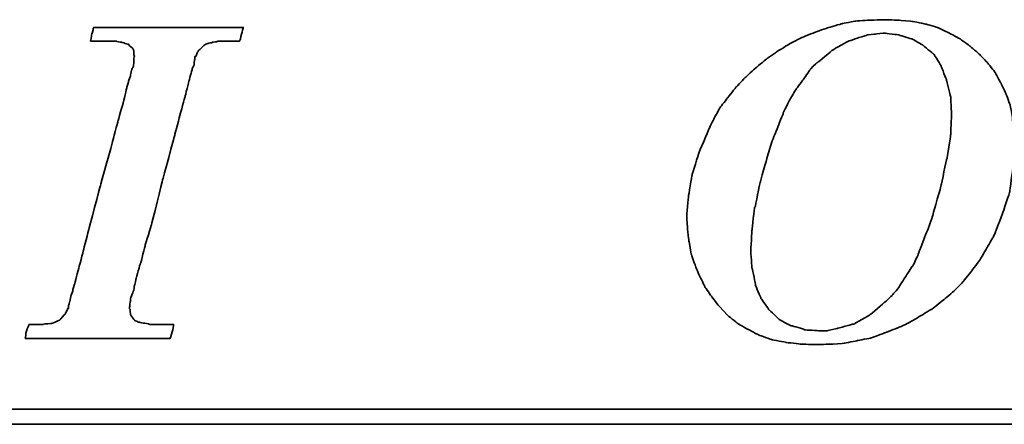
# Model space of a CAD drawing. Header units: millimetres. Extents: x 1362 to 1585, y 740 to 922.
# Tile 30 of 50: x 1562.66 to 1565.76, y 848.6 to 849.88. Entities that reach past the tile are written whole.
import ezdxf

# ---------------------------------------------------------------- set-up
doc = ezdxf.new("R2010")
doc.units = ezdxf.units.MM
doc.header["$LTSCALE"] = 0.1
doc.layers.add('CHA', color=7, linetype='CONTINUOUS')
doc.layers.add('layer 1', color=7, linetype='CONTINUOUS')

# ---------------------------------------------------------------- blocks, each defined once
blk = doc.blocks.new('TBI MOTION logo(完整正式版)')
at = {"layer": 'layer 1', "color": 22, "lineweight": 35}
for points, knots in [([(-40.59125, -7.94375), (-40.59125, -7.94375), (-40.97375, -7.94375), (-40.97375, -7.94375), (-40.97375, -7.94375), (-40.97375, -7.94375), (-41.38125, -7.94375), (-41.38125, -7.94375), (-41.38125, -7.94375), (-41.38125, -7.94375), (-41.54875, -7.94375), (-41.54875, -7.94375), (-41.54875, -7.94375), (-41.54875, -7.94375), (-41.59875, -7.94375), (-41.59875, -7.94375), (-41.59875, -7.94375), (-41.59875, -7.94375), (-41.88375, -7.94375), (-41.88375, -7.94375), (-41.88375, -7.94375), (-41.88375, -7.94375), (-41.90875, -7.91875), (-41.90875, -7.91875), (-41.90875, -7.91875), (-41.90875, -7.91875), (-42.19875, -7.87125), (-42.19875, -7.87125), (-42.19875, -7.87125), (-42.19875, -7.87125), (-42.43875, -7.82375), (-42.43875, -7.82375), (-42.43875, -7.82375), (-42.43875, -7.82375), (-42.45875, -7.82375), (-42.45875, -7.82375), (-42.45875, -7.82375), (-42.45875, -7.82375), (-42.48625, -7.82375), (-42.48625, -7.82375), (-42.48625, -7.82375), (-42.48625, -7.82375), (-42.67625, -7.72375), (-42.67625, -7.72375), (-42.67625, -7.72375), (-42.67625, -7.72375), (-42.70125, -7.70375), (-42.70125, -7.70375), (-42.70125, -7.70375), (-42.70125, -7.70375), (-42.72375, -7.67875), (-42.72375, -7.67875), (-42.72375, -7.67875), (-42.72375, -7.67875), (-42.86875, -7.48875), (-42.86875, -7.48875), (-42.86875, -7.48875), (-42.86875, -7.48875), (-42.89375, -7.43875), (-42.89375, -7.43875), (-42.89375, -7.43875), (-42.89375, -7.43875), (-42.91875, -7.38875), (-42.91875, -7.38875), (-42.91875, -7.38875), (-42.91875, -7.38875), (-42.93875, -7.12875), (-42.93875, -7.12875), (-42.93875, -7.12875), (-42.93875, -7.12875), (-42.96375, -7.10375), (-42.96375, -7.10375), (-42.96375, -7.10375), (-42.96375, -7.10375), (-42.96375, -7.05375), (-42.96375, -7.05375), (-42.96375, -7.05375), (-42.96375, -7.05375), (-42.96375, -7.00875), (-42.96375, -7.00875), (-42.96375, -7.00875), (-42.96375, -7.00875), (-42.91875, -6.69625), (-42.91875, -6.69625), (-42.91875, -6.69625), (-42.91875, -6.69625), (-42.91875, -6.62375), (-42.91875, -6.62375), (-42.91875, -6.62375), (-42.91875, -6.62375), (-42.91875, -6.59625), (-42.91875, -6.59625), (-42.91875, -6.59625), (-42.91875, -6.59625), (-42.91875, -6.57375), (-42.91875, -6.57375), (-42.91875, -6.57375), (-42.91875, -6.57375), (-42.91875, -6.52875), (-42.91875, -6.52875), (-42.91875, -6.52875), (-42.91875, -6.52875), (-42.89375, -6.50375), (-42.89375, -6.50375), (-42.89375, -6.50375), (-42.89375, -6.50375), (-42.84375, -6.38375), (-42.84375, -6.38375), (-42.84375, -6.38375), (-42.84375, -6.38375), (-42.84375, -6.35875), (-42.84375, -6.35875), (-42.84375, -6.35875), (-42.84375, -6.35875), (-42.74625, -6.14375), (-42.74625, -6.14375), (-42.74625, -6.14375), (-42.74625, -6.14375), (-42.70125, -5.85375), (-42.70125, -5.85375), (-42.70125, -5.85375), (-42.70125, -5.85375), (-42.60375, -5.47125), (-42.60375, -5.47125), (-42.60375, -5.47125), (-42.60375, -5.47125), (-42.60375, -5.44875), (-42.60375, -5.44875), (-42.60375, -5.44875), (-42.60375, -5.44875), (-42.38875, -4.67875), (-42.38875, -4.67875), (-42.38875, -4.67875), (-42.38875, -4.67875), (-42.36375, -4.65375), (-42.36375, -4.65375), (-42.36375, -4.65375), (-42.36375, -4.65375), (-42.12375, -3.69625), (-42.12375, -3.69625), (-42.12375, -3.69625), (-42.12375, -3.69625), (-42.12375, -3.67374), (-42.12375, -3.67374), (-42.12375, -3.67374), (-42.12375, -3.67374), (-41.78875, -2.59374), (-41.78875, -2.59374), (-41.78875, -2.59374), (-41.78875, -2.59374), (-41.18875, -0.19375), (-41.18875, -0.19375), (-41.18875, -0.19375), (-41.18875, -0.19375), (-40.54375, 2.20624), (-40.54375, 2.20624), (-40.54375, 2.20624), (-40.54375, 2.20624), (-40.25375, 3.30875), (-40.25375, 3.30875), (-40.25375, 3.30875), (-40.25375, 3.30875), (-39.98875, 4.27125), (-39.98875, 4.27125), (-39.98875, 4.27125), (-39.98875, 4.27125), (-39.77375, 5.13125), (-39.77375, 5.13125), (-39.77375, 5.13125), (-39.77375, 5.13125), (-39.67875, 5.47125), (-39.67875, 5.47125), (-39.67875, 5.47125), (-39.67875, 5.47125), (-39.60375, 5.75625), (-39.60375, 5.75625), (-39.60375, 5.75625), (-39.60375, 5.75625), (-39.60375, 5.78125), (-39.60375, 5.78125), (-39.60375, 5.78125), (-39.60375, 5.78125), (-39.50875, 5.97125), (-39.50875, 5.97125), (-39.50875, 5.97125), (-39.50875, 5.97125), (-39.50875, 6.13875), (-39.50875, 6.13875), (-39.50875, 6.13875), (-39.50875, 6.13875), (-39.48625, 6.16625), (-39.48625, 6.16625), (-39.48625, 6.16625), (-39.48625, 6.16625), (-39.46125, 6.28625), (-39.46125, 6.28625), (-39.46125, 6.28625), (-39.46125, 6.28625), (-39.46125, 6.42625), (-39.46125, 6.42625), (-39.46125, 6.42625), (-39.46125, 6.42625), (-39.41375, 6.42625), (-39.41375, 6.42625), (-39.41375, 6.42625), (-39.41375, 6.42625), (-39.29375, 6.69125), (-39.29375, 6.69125), (-39.29375, 6.69125), (-39.29375, 6.69125), (-39.26875, 6.74125), (-39.26875, 6.74125), (-39.26875, 6.74125), (-39.26875, 6.74125), (-39.24375, 6.76625), (-39.24375, 6.76625), (-39.24375, 6.76625), (-39.24375, 6.76625), (-38.98375, 7.00624), (-38.98375, 7.00624), (-38.98375, 7.00624), (-38.98375, 7.00624), (-38.95625, 7.02624), (-38.95625, 7.02624), (-38.95625, 7.02624), (-38.95625, 7.02624), (-38.78875, 7.12624), (-38.78875, 7.12624), (-38.78875, 7.12624), (-38.78875, 7.12624), (-38.76375, 7.12624), (-38.76375, 7.12624), (-38.76375, 7.12624), (-38.76375, 7.12624), (-38.74375, 7.12624), (-38.74375, 7.12624), (-38.74375, 7.12624), (-38.74375, 7.12624), (-38.52875, 7.17125), (-38.52875, 7.17125), (-38.52875, 7.17125), (-38.52875, 7.17125), (-38.52875, 7.19624), (-38.52875, 7.19624), (-38.52875, 7.19624), (-38.52875, 7.19624), (-38.50375, 7.19624), (-38.50375, 7.19624), (-38.50375, 7.19624), (-38.50375, 7.19624), (-38.26125, 7.21875), (-38.26125, 7.21875), (-38.26125, 7.21875), (-38.26125, 7.21875), (-38.23875, 7.24624), (-38.23875, 7.24624), (-38.23875, 7.24624), (-38.23875, 7.24624), (-38.21625, 7.24624), (-38.21625, 7.24624), (-38.21625, 7.24624), (-38.21625, 7.24624), (-38.18875, 7.24624), (-38.18875, 7.24624), (-38.18875, 7.24624), (-38.18875, 7.24624), (-37.90375, 7.24624), (-37.90375, 7.24624), (-37.90375, 7.24624), (-37.90375, 7.24624), (-37.85375, 7.24624), (-37.85375, 7.24624), (-37.85375, 7.24624), (-37.85375, 7.24624), (-37.75875, 7.24624), (-37.75875, 7.24624), (-37.75875, 7.24624), (-37.75875, 7.24624), (-37.42375, 7.24624), (-37.42375, 7.24624), (-37.42375, 7.24624), (-37.42375, 7.24624), (-37.08875, 7.24624), (-37.08875, 7.24624), (-37.08875, 7.24624), (-37.08875, 7.24624), (-37.06375, 7.24624), (-37.06375, 7.24624), (-37.06375, 7.24624), (-37.06375, 7.24624), (-37.06375, 7.26624), (-37.06375, 7.26624), (-37.06375, 7.26624), (-37.06375, 7.26624), (-37.03875, 7.29125), (-37.03875, 7.29125), (-37.03875, 7.29125), (-37.03875, 7.29125), (-37.03875, 7.31625), (-37.03875, 7.31625), (-37.03875, 7.31625), (-37.03875, 7.31625), (-36.94125, 7.67625), (-36.94125, 7.67625), (-36.94125, 7.67625), (-36.94125, 7.67625), (-36.86875, 7.98625), (-36.86875, 7.98625), (-36.86875, 7.98625), (-36.86875, 7.98625), (-36.98875, 7.98625), (-36.98875, 7.98625), (-36.98875, 7.98625), (-36.98875, 7.98625), (-37.42375, 7.98625), (-37.42375, 7.98625), (-37.42375, 7.98625), (-37.42375, 7.98625), (-37.94875, 7.98625), (-37.94875, 7.98625), (-37.94875, 7.98625), (-37.94875, 7.98625), (-38.57375, 7.98625), (-38.57375, 7.98625), (-38.57375, 7.98625), (-38.57375, 7.98625), (-39.29375, 7.98625), (-39.29375, 7.98625), (-39.29375, 7.98625), (-39.29375, 7.98625), (-40.82875, 7.98625), (-40.82875, 7.98625), (-40.82875, 7.98625), (-40.82875, 7.98625), (-42.36375, 7.98625), (-42.36375, 7.98625), (-42.36375, 7.98625), (-42.36375, 7.98625), (-43.08375, 7.98625), (-43.08375, 7.98625), (-43.08375, 7.98625), (-43.08375, 7.98625), (-43.70875, 7.98625), (-43.70875, 7.98625), (-43.70875, 7.98625), (-43.70875, 7.98625), (-44.23375, 7.98625), (-44.23375, 7.98625), (-44.23375, 7.98625), (-44.23375, 7.98625), (-44.66875, 7.98625), (-44.66875, 7.98625), (-44.66875, 7.98625), (-44.66875, 7.98625), (-44.88375, 7.98625), (-44.88375, 7.98625), (-44.88375, 7.98625), (-44.88375, 7.98625), (-44.90875, 7.94125), (-44.90875, 7.94125), (-44.90875, 7.94125), (-44.90875, 7.94125), (-44.90875, 7.91625), (-44.90875, 7.91625), (-44.90875, 7.91625), (-44.90875, 7.91625), (-45.00375, 7.55625), (-45.00375, 7.55625), (-45.00375, 7.55625), (-45.00375, 7.55625), (-45.05375, 7.24624), (-45.05375, 7.24624), (-45.05375, 7.24624), (-45.05375, 7.24624), (-44.61875, 7.24624), (-44.61875, 7.24624), (-44.61875, 7.24624), (-44.61875, 7.24624), (-44.11375, 7.24624), (-44.11375, 7.24624), (-44.11375, 7.24624), (-44.11375, 7.24624), (-43.99375, 7.24624), (-43.99375, 7.24624), (-43.99375, 7.24624), (-43.99375, 7.24624), (-43.94625, 7.24624), (-43.94625, 7.24624), (-43.94625, 7.24624), (-43.94625, 7.24624), (-43.92374, 7.24624), (-43.92374, 7.24624), (-43.92374, 7.24624), (-43.92374, 7.24624), (-43.65875, 7.24624), (-43.65875, 7.24624), (-43.65875, 7.24624), (-43.65875, 7.24624), (-43.63875, 7.21875), (-43.63875, 7.21875), (-43.63875, 7.21875), (-43.63875, 7.21875), (-43.46875, 7.19624), (-43.46875, 7.19624), (-43.46875, 7.19624), (-43.46875, 7.19624), (-43.39875, 7.19624), (-43.39875, 7.19624), (-43.39875, 7.19624), (-43.39875, 7.19624), (-43.37125, 7.17125), (-43.37125, 7.17125), (-43.37125, 7.17125), (-43.37125, 7.17125), (-43.34875, 7.17125), (-43.34875, 7.17125), (-43.34875, 7.17125), (-43.34875, 7.17125), (-43.20375, 7.12624), (-43.20375, 7.12624), (-43.20375, 7.12624), (-43.20375, 7.12624), (-43.05875, 7.07624), (-43.05875, 7.07624), (-43.05875, 7.07624), (-43.05875, 7.07624), (-43.01375, 7.07624), (-43.01375, 7.07624), (-43.01375, 7.07624), (-43.01375, 7.07624), (-42.98875, 7.02624), (-42.98875, 7.02624), (-42.98875, 7.02624), (-42.98875, 7.02624), (-42.79875, 6.86125), (-42.79875, 6.86125), (-42.79875, 6.86125), (-42.79875, 6.86125), (-42.77375, 6.81125), (-42.77375, 6.81125), (-42.77375, 6.81125), (-42.77375, 6.81125), (-42.74625, 6.76625), (-42.74625, 6.76625), (-42.74625, 6.76625), (-42.74625, 6.76625), (-42.72375, 6.47625), (-42.72375, 6.47625), (-42.72375, 6.47625), (-42.72375, 6.47625), (-42.70125, 6.45124), (-42.70125, 6.45124), (-42.70125, 6.45124), (-42.70125, 6.45124), (-42.70125, 6.42625), (-42.70125, 6.42625), (-42.70125, 6.42625), (-42.70125, 6.42625), (-42.72375, 6.40625), (-42.72375, 6.40625), (-42.72375, 6.40625), (-42.72375, 6.40625), (-42.74625, 5.97125), (-42.74625, 5.97125), (-42.74625, 5.97125), (-42.74625, 5.97125), (-42.74625, 5.94625), (-42.74625, 5.94625), (-42.74625, 5.94625), (-42.74625, 5.94625), (-42.74625, 5.92625), (-42.74625, 5.92625), (-42.74625, 5.92625), (-42.74625, 5.92625), (-42.77375, 5.87625), (-42.77375, 5.87625), (-42.77375, 5.87625), (-42.77375, 5.87625), (-42.81875, 5.80625), (-42.81875, 5.80625), (-42.81875, 5.80625), (-42.81875, 5.80625), (-42.86875, 5.63625), (-42.86875, 5.63625), (-42.86875, 5.63625), (-42.86875, 5.63625), (-42.91875, 5.39625), (-42.91875, 5.39625), (-42.91875, 5.39625), (-42.91875, 5.39625), (-42.91875, 5.37124), (-42.91875, 5.37124), (-42.91875, 5.37124), (-42.91875, 5.37124), (-43.01375, 5.10874), (-43.01375, 5.10874), (-43.01375, 5.10874), (-43.01375, 5.10874), (-43.10875, 4.77124), (-43.10875, 4.77124), (-43.10875, 4.77124), (-43.10875, 4.77124), (-43.29875, 3.95625), (-43.29875, 3.95625), (-43.29875, 3.95625), (-43.29875, 3.95625), (-43.58875, 2.95125), (-43.58875, 2.95125), (-43.58875, 2.95125), (-43.58875, 2.95125), (-43.87375, 1.87125), (-43.87375, 1.87125), (-43.87375, 1.87125), (-43.87375, 1.87125), (-44.52625, -0.50374), (-44.52625, -0.50374), (-44.52625, -0.50374), (-44.52625, -0.50374), (-45.14875, -2.85375), (-45.14875, -2.85375), (-45.14875, -2.85375), (-45.14875, -2.85375), (-45.43375, -3.95875), (-45.43375, -3.95875), (-45.43375, -3.95875), (-45.43375, -3.95875), (-45.69875, -4.96875), (-45.69875, -4.96875), (-45.69875, -4.96875), (-45.69875, -4.96875), (-45.91375, -5.78375), (-45.91375, -5.78375), (-45.91375, -5.78375), (-45.91375, -5.78375), (-46.01375, -6.11875), (-46.01375, -6.11875), (-46.01375, -6.11875), (-46.01375, -6.11875), (-46.01375, -6.14375), (-46.01375, -6.14375), (-46.01375, -6.14375), (-46.01375, -6.14375), (-46.10875, -6.40875), (-46.10875, -6.40875), (-46.10875, -6.40875), (-46.10875, -6.40875), (-46.15375, -6.64875), (-46.15375, -6.64875), (-46.15375, -6.64875), (-46.15375, -6.64875), (-46.20375, -6.83875), (-46.20375, -6.83875), (-46.20375, -6.83875), (-46.20375, -6.83875), (-46.22875, -6.93375), (-46.22875, -6.93375), (-46.22875, -6.93375), (-46.22875, -6.93375), (-46.22875, -7.07875), (-46.22875, -7.07875), (-46.22875, -7.07875), (-46.22875, -7.07875), (-46.27375, -7.07875), (-46.27375, -7.07875), (-46.27375, -7.07875), (-46.27375, -7.07875), (-46.39375, -7.34375), (-46.39375, -7.34375), (-46.39375, -7.34375), (-46.39375, -7.34375), (-46.39375, -7.36875), (-46.39375, -7.36875), (-46.39375, -7.36875), (-46.39375, -7.36875), (-46.42125, -7.38875), (-46.42125, -7.38875), (-46.42125, -7.38875), (-46.42125, -7.38875), (-46.68375, -7.67875), (-46.68375, -7.67875), (-46.68375, -7.67875), (-46.68375, -7.67875), (-46.70875, -7.70375), (-46.70875, -7.70375), (-46.70875, -7.70375), (-46.70875, -7.70375), (-46.75375, -7.72375), (-46.75375, -7.72375), (-46.75375, -7.72375), (-46.75375, -7.72375), (-47.08875, -7.87125), (-47.08875, -7.87125), (-47.08875, -7.87125), (-47.08875, -7.87125), (-47.11625, -7.87125), (-47.11625, -7.87125), (-47.11625, -7.87125), (-47.11625, -7.87125), (-47.13875, -7.89375), (-47.13875, -7.89375), (-47.13875, -7.89375), (-47.13875, -7.89375), (-47.56875, -7.91875), (-47.56875, -7.91875), (-47.56875, -7.91875), (-47.56875, -7.91875), (-47.59625, -7.94375), (-47.59625, -7.94375), (-47.59625, -7.94375), (-47.59625, -7.94375), (-47.64375, -7.94375), (-47.64375, -7.94375), (-47.64375, -7.94375), (-47.64375, -7.94375), (-47.73625, -7.94375), (-47.73625, -7.94375), (-47.73625, -7.94375), (-47.73625, -7.94375), (-48.07375, -7.94375), (-48.07375, -7.94375), (-48.07375, -7.94375), (-48.07375, -7.94375), (-48.36125, -7.94375), (-48.36125, -7.94375), (-48.36125, -7.94375), (-48.36125, -7.94375), (-48.36125, -7.96625), (-48.36125, -7.96625), (-48.36125, -7.96625), (-48.36125, -7.96625), (-48.36125, -7.99125), (-48.36125, -7.99125), (-48.36125, -7.99125), (-48.36125, -7.99125), (-48.38875, -8.01375), (-48.38875, -8.01375), (-48.38875, -8.01375), (-48.38875, -8.01375), (-48.50875, -8.34875), (-48.50875, -8.34875), (-48.50875, -8.34875), (-48.50875, -8.34875), (-48.55375, -8.68625), (-48.55375, -8.68625), (-48.55375, -8.68625), (-48.55375, -8.68625), (-48.45875, -8.68625), (-48.45875, -8.68625), (-48.45875, -8.68625), (-48.45875, -8.68625), (-48.07375, -8.68625), (-48.07375, -8.68625), (-48.07375, -8.68625), (-48.07375, -8.68625), (-47.52375, -8.68625), (-47.52375, -8.68625), (-47.52375, -8.68625), (-47.52375, -8.68625), (-46.92375, -8.68625), (-46.92375, -8.68625), (-46.92375, -8.68625), (-46.92375, -8.68625), (-46.25375, -8.68625), (-46.25375, -8.68625), (-46.25375, -8.68625), (-46.25375, -8.68625), (-46.20375, -8.68625), (-46.20375, -8.68625), (-46.20375, -8.68625), (-46.20375, -8.68625), (-44.71375, -8.68625), (-44.71375, -8.68625), (-44.71375, -8.68625), (-44.71375, -8.68625), (-43.22875, -8.68625), (-43.22875, -8.68625), (-43.22875, -8.68625), (-43.22875, -8.68625), (-42.55875, -8.68625), (-42.55875, -8.68625), (-42.55875, -8.68625), (-42.55875, -8.68625), (-42.50875, -8.68625), (-42.50875, -8.68625), (-42.50875, -8.68625), (-42.50875, -8.68625), (-41.93375, -8.68625), (-41.93375, -8.68625), (-41.93375, -8.68625), (-41.93375, -8.68625), (-41.38125, -8.68625), (-41.38125, -8.68625), (-41.38125, -8.68625), (-41.38125, -8.68625), (-40.97375, -8.68625), (-40.97375, -8.68625), (-40.97375, -8.68625), (-40.97375, -8.68625), (-40.78125, -8.68625), (-40.78125, -8.68625), (-40.78125, -8.68625), (-40.78125, -8.68625), (-40.78125, -8.63875), (-40.78125, -8.63875), (-40.78125, -8.63875), (-40.78125, -8.63875), (-40.75875, -8.63875), (-40.75875, -8.63875), (-40.75875, -8.63875), (-40.75875, -8.63875), (-40.66375, -8.27875), (-40.66375, -8.27875), (-40.66375, -8.27875), (-40.66375, -8.27875), (-40.59125, -7.94375), (-40.59125, -7.94375)], [0, 0, 0, 0, 0.00558659, 0.00558659, 0.00558659, 0.0055866, 0.01117318, 0.01117318, 0.01117318, 0.01117319, 0.01675978, 0.01675978, 0.01675978, 0.01675979, 0.02234637, 0.02234637, 0.02234637, 0.02234638, 0.02793296, 0.02793296, 0.02793296, 0.02793297, 0.03351955, 0.03351955, 0.03351955, 0.03351956, 0.03910615, 0.03910615, 0.03910615, 0.03910616, 0.04469274, 0.04469274, 0.04469274, 0.04469275, 0.05027933, 0.05027933, 0.05027933, 0.05027934, 0.05586592, 0.05586592, 0.05586592, 0.05586593, 0.06145251, 0.06145251, 0.06145251, 0.06145252, 0.06703911, 0.06703911, 0.06703911, 0.06703912, 0.0726257, 0.0726257, 0.0726257, 0.07262571, 0.07821229, 0.07821229, 0.07821229, 0.0782123, 0.08379888, 0.08379888, 0.08379888, 0.08379889, 0.08938547, 0.08938547, 0.08938547, 0.08938548, 0.09497207, 0.09497207, 0.09497207, 0.09497208, 0.10055866, 0.10055866, 0.10055866, 0.10055867, 0.10614525, 0.10614525, 0.10614525, 0.10614526, 0.11173184, 0.11173184, 0.11173184, 0.11173185, 0.11731844, 0.11731844, 0.11731844, 0.11731845, 0.12290503, 0.12290503, 0.12290503, 0.12290504, 0.12849162, 0.12849162, 0.12849162, 0.12849163, 0.13407821, 0.13407821, 0.13407821, 0.13407822, 0.1396648, 0.1396648, 0.1396648, 0.13966481, 0.1452514, 0.1452514, 0.1452514, 0.14525141, 0.15083799, 0.15083799, 0.15083799, 0.150838, 0.15642458, 0.15642458, 0.15642458, 0.15642459, 0.16201117, 0.16201117, 0.16201117, 0.16201118, 0.16759777, 0.16759777, 0.16759777, 0.16759778, 0.17318436, 0.17318436, 0.17318436, 0.17318437, 0.17877095, 0.17877095, 0.17877095, 0.17877096, 0.18435754, 0.18435754, 0.18435754, 0.18435755, 0.18994413, 0.18994413, 0.18994413, 0.18994414, 0.19553073, 0.19553073, 0.19553073, 0.19553074, 0.20111732, 0.20111732, 0.20111732, 0.20111733, 0.20670391, 0.20670391, 0.20670391, 0.20670392, 0.2122905, 0.2122905, 0.2122905, 0.21229051, 0.21787709, 0.21787709, 0.21787709, 0.2178771, 0.22346369, 0.22346369, 0.22346369, 0.2234637, 0.22905028, 0.22905028, 0.22905028, 0.22905029, 0.23463687, 0.23463687, 0.23463687, 0.23463688, 0.24022346, 0.24022346, 0.24022346, 0.24022347, 0.24581006, 0.24581006, 0.24581006, 0.24581007, 0.25139665, 0.25139665, 0.25139665, 0.25139666, 0.25698324, 0.25698324, 0.25698324, 0.25698325, 0.26256983, 0.26256983, 0.26256983, 0.26256984, 0.26815642, 0.26815642, 0.26815642, 0.26815643, 0.27374302, 0.27374302, 0.27374302, 0.27374303, 0.27932961, 0.27932961, 0.27932961, 0.27932962, 0.2849162, 0.2849162, 0.2849162, 0.28491621, 0.29050279, 0.29050279, 0.29050279, 0.2905028, 0.29608939, 0.29608939, 0.29608939, 0.2960894, 0.30167598, 0.30167598, 0.30167598, 0.30167599, 0.30726257, 0.30726257, 0.30726257, 0.30726258, 0.31284916, 0.31284916, 0.31284916, 0.31284917, 0.31843575, 0.31843575, 0.31843575, 0.31843576, 0.32402235, 0.32402235, 0.32402235, 0.32402236, 0.32960894, 0.32960894, 0.32960894, 0.32960895, 0.33519553, 0.33519553, 0.33519553, 0.33519554, 0.34078212, 0.34078212, 0.34078212, 0.34078213, 0.34636872, 0.34636872, 0.34636872, 0.34636873, 0.35195531, 0.35195531, 0.35195531, 0.35195532, 0.3575419, 0.3575419, 0.3575419, 0.35754191, 0.36312849, 0.36312849, 0.36312849, 0.3631285, 0.36871508, 0.36871508, 0.36871508, 0.36871509, 0.37430168, 0.37430168, 0.37430168, 0.37430169, 0.37988827, 0.37988827, 0.37988827, 0.37988828, 0.38547486, 0.38547486, 0.38547486, 0.38547487, 0.39106145, 0.39106145, 0.39106145, 0.39106146, 0.39664804, 0.39664804, 0.39664804, 0.39664805, 0.40223464, 0.40223464, 0.40223464, 0.40223465, 0.40782123, 0.40782123, 0.40782123, 0.40782124, 0.41340782, 0.41340782, 0.41340782, 0.41340783, 0.41899441, 0.41899441, 0.41899441, 0.41899442, 0.42458101, 0.42458101, 0.42458101, 0.42458102, 0.4301676, 0.4301676, 0.4301676, 0.43016761, 0.43575419, 0.43575419, 0.43575419, 0.4357542, 0.44134078, 0.44134078, 0.44134078, 0.44134079, 0.44692737, 0.44692737, 0.44692737, 0.44692738, 0.45251397, 0.45251397, 0.45251397, 0.45251398, 0.45810056, 0.45810056, 0.45810056, 0.45810057, 0.46368715, 0.46368715, 0.46368715, 0.46368716, 0.46927374, 0.46927374, 0.46927374, 0.46927375, 0.47486034, 0.47486034, 0.47486034, 0.47486035, 0.48044693, 0.48044693, 0.48044693, 0.48044694, 0.48603352, 0.48603352, 0.48603352, 0.48603353, 0.49162011, 0.49162011, 0.49162011, 0.49162012, 0.4972067, 0.4972067, 0.4972067, 0.49720671, 0.5027933, 0.5027933, 0.5027933, 0.50279331, 0.50837989, 0.50837989, 0.50837989, 0.5083799, 0.51396648, 0.51396648, 0.51396648, 0.51396649, 0.51955307, 0.51955307, 0.51955307, 0.51955308, 0.52513966, 0.52513966, 0.52513966, 0.52513967, 0.53072626, 0.53072626, 0.53072626, 0.53072627, 0.53631285, 0.53631285, 0.53631285, 0.53631286, 0.54189944, 0.54189944, 0.54189944, 0.54189945, 0.54748603, 0.54748603, 0.54748603, 0.54748604, 0.55307263, 0.55307263, 0.55307263, 0.55307264, 0.55865922, 0.55865922, 0.55865922, 0.55865923, 0.56424581, 0.56424581, 0.56424581, 0.56424582, 0.5698324, 0.5698324, 0.5698324, 0.56983241, 0.57541899, 0.57541899, 0.57541899, 0.575419, 0.58100559, 0.58100559, 0.58100559, 0.5810056, 0.58659218, 0.58659218, 0.58659218, 0.58659219, 0.59217877, 0.59217877, 0.59217877, 0.59217878, 0.59776536, 0.59776536, 0.59776536, 0.59776537, 0.60335196, 0.60335196, 0.60335196, 0.60335197, 0.60893855, 0.60893855, 0.60893855, 0.60893856, 0.61452514, 0.61452514, 0.61452514, 0.61452515, 0.62011173, 0.62011173, 0.62011173, 0.62011174, 0.62569832, 0.62569832, 0.62569832, 0.62569833, 0.63128492, 0.63128492, 0.63128492, 0.63128493, 0.63687151, 0.63687151, 0.63687151, 0.63687152, 0.6424581, 0.6424581, 0.6424581, 0.64245811, 0.64804469, 0.64804469, 0.64804469, 0.6480447, 0.65363128, 0.65363128, 0.65363128, 0.65363129, 0.65921788, 0.65921788, 0.65921788, 0.65921789, 0.66480447, 0.66480447, 0.66480447, 0.66480448, 0.67039106, 0.67039106, 0.67039106, 0.67039107, 0.67597765, 0.67597765, 0.67597765, 0.67597766, 0.68156425, 0.68156425, 0.68156425, 0.68156426, 0.68715084, 0.68715084, 0.68715084, 0.68715085, 0.69273743, 0.69273743, 0.69273743, 0.69273744, 0.69832402, 0.69832402, 0.69832402, 0.69832403, 0.70391061, 0.70391061, 0.70391061, 0.70391062, 0.70949721, 0.70949721, 0.70949721, 0.70949722, 0.7150838, 0.7150838, 0.7150838, 0.71508381, 0.72067039, 0.72067039, 0.72067039, 0.7206704, 0.72625698, 0.72625698, 0.72625698, 0.72625699, 0.73184358, 0.73184358, 0.73184358, 0.73184359, 0.73743017, 0.73743017, 0.73743017, 0.73743018, 0.74301676, 0.74301676, 0.74301676, 0.74301677, 0.74860335, 0.74860335, 0.74860335, 0.74860336, 0.75418994, 0.75418994, 0.75418994, 0.75418995, 0.75977654, 0.75977654, 0.75977654, 0.75977655, 0.76536313, 0.76536313, 0.76536313, 0.76536314, 0.77094972, 0.77094972, 0.77094972, 0.77094973, 0.77653631, 0.77653631, 0.77653631, 0.77653632, 0.78212291, 0.78212291, 0.78212291, 0.78212292, 0.7877095, 0.7877095, 0.7877095, 0.78770951, 0.79329609, 0.79329609, 0.79329609, 0.7932961, 0.79888268, 0.79888268, 0.79888268, 0.79888269, 0.80446927, 0.80446927, 0.80446927, 0.80446928, 0.81005587, 0.81005587, 0.81005587, 0.81005588, 0.81564246, 0.81564246, 0.81564246, 0.81564247, 0.82122905, 0.82122905, 0.82122905, 0.82122906, 0.82681564, 0.82681564, 0.82681564, 0.82681565, 0.83240223, 0.83240223, 0.83240223, 0.83240224, 0.83798883, 0.83798883, 0.83798883, 0.83798884, 0.84357542, 0.84357542, 0.84357542, 0.84357543, 0.84916201, 0.84916201, 0.84916201, 0.84916202, 0.8547486, 0.8547486, 0.8547486, 0.85474861, 0.8603352, 0.8603352, 0.8603352, 0.86033521, 0.86592179, 0.86592179, 0.86592179, 0.8659218, 0.87150838, 0.87150838, 0.87150838, 0.87150839, 0.87709497, 0.87709497, 0.87709497, 0.87709498, 0.88268156, 0.88268156, 0.88268156, 0.88268157, 0.88826816, 0.88826816, 0.88826816, 0.88826817, 0.89385475, 0.89385475, 0.89385475, 0.89385476, 0.89944134, 0.89944134, 0.89944134, 0.89944135, 0.90502793, 0.90502793, 0.90502793, 0.90502794, 0.91061453, 0.91061453, 0.91061453, 0.91061454, 0.91620112, 0.91620112, 0.91620112, 0.91620113, 0.92178771, 0.92178771, 0.92178771, 0.92178772, 0.9273743, 0.9273743, 0.9273743, 0.92737431, 0.93296089, 0.93296089, 0.93296089, 0.9329609, 0.93854749, 0.93854749, 0.93854749, 0.9385475, 0.94413408, 0.94413408, 0.94413408, 0.94413409, 0.94972067, 0.94972067, 0.94972067, 0.94972068, 0.95530726, 0.95530726, 0.95530726, 0.95530727, 0.96089385, 0.96089385, 0.96089385, 0.96089386, 0.96648045, 0.96648045, 0.96648045, 0.96648046, 0.97206704, 0.97206704, 0.97206704, 0.97206705, 0.97765363, 0.97765363, 0.97765363, 0.97765364, 0.98324022, 0.98324022, 0.98324022, 0.98324023, 0.98882682, 0.98882682, 0.98882682, 0.98882683, 0.99441341, 0.99441341, 0.99441341, 0.99441342, 1, 1, 1, 1]), ([(-11.34375, -6.98375), (-11.34375, -6.98375), (-10.91375, -7.43875), (-10.91375, -7.43875), (-10.91375, -7.43875), (-10.91375, -7.43875), (-10.38625, -7.87125), (-10.38625, -7.87125), (-10.38625, -7.87125), (-10.38625, -7.87125), (-9.81125, -8.20375), (-9.81125, -8.20375), (-9.81125, -8.20375), (-9.81125, -8.20375), (-9.21125, -8.51875), (-9.21125, -8.51875), (-9.21125, -8.51875), (-9.21125, -8.51875), (-8.51625, -8.75875), (-8.51625, -8.75875), (-8.51625, -8.75875), (-8.51625, -8.75875), (-7.77125, -8.90375), (-7.77125, -8.90375), (-7.77125, -8.90375), (-7.77125, -8.90375), (-6.97875, -8.99875), (-6.97875, -8.99875), (-6.97875, -8.99875), (-6.97875, -8.99875), (-6.14125, -9.02375), (-6.14125, -9.02375), (-6.14125, -9.02375), (-6.14125, -9.02375), (-5.37125, -8.99875), (-5.37125, -8.99875), (-5.37125, -8.99875), (-5.37125, -8.99875), (-4.65375, -8.94875), (-4.65375, -8.94875), (-4.65375, -8.94875), (-4.65375, -8.94875), (-3.93375, -8.80625), (-3.93375, -8.80625), (-3.93375, -8.80625), (-3.93375, -8.80625), (-3.21375, -8.66375), (-3.21375, -8.66375), (-3.21375, -8.66375), (-3.21375, -8.66375), (-2.49375, -8.39875), (-2.49375, -8.39875), (-2.49375, -8.39875), (-2.49375, -8.39875), (-1.79875, -8.13375), (-1.79875, -8.13375), (-1.79875, -8.13375), (-1.79875, -8.13375), (-1.17375, -7.84375), (-1.17375, -7.84375), (-1.17375, -7.84375), (-1.17375, -7.84375), (-0.52375, -7.46375), (-0.52375, -7.46375), (-0.52375, -7.46375), (-0.52375, -7.46375), (0.10124, -7.07875), (0.10124, -7.07875), (0.10124, -7.07875), (0.10124, -7.07875), (0.67625, -6.62375), (0.67625, -6.62375), (0.67625, -6.62375), (0.67625, -6.62375), (1.24874, -6.14375), (1.24874, -6.14375), (1.24874, -6.14375), (1.24874, -6.14375), (1.72874, -5.64125), (1.72874, -5.64125), (1.72874, -5.64125), (1.72874, -5.64125), (2.18624, -5.06375), (2.18624, -5.06375), (2.18624, -5.06375), (2.18624, -5.06375), (2.61625, -4.48874), (2.61625, -4.48874), (2.61625, -4.48874), (2.61625, -4.48874), (3.00125, -3.83874), (3.00125, -3.83874), (3.00125, -3.83874), (3.00125, -3.83874), (3.36124, -3.21374), (3.36124, -3.21374), (3.36124, -3.21374), (3.36124, -3.21374), (3.84374, -1.99125), (3.84374, -1.99125), (3.84374, -1.99125), (3.84374, -1.99125), (4.22625, -0.81875), (4.22625, -0.81875), (4.22625, -0.81875), (4.22625, -0.81875), (4.39125, 0.45624), (4.39125, 0.45624), (4.39125, 0.45624), (4.39125, 0.45624), (4.48874, 1.70124), (4.48874, 1.70124), (4.48874, 1.70124), (4.48874, 1.70124), (4.43874, 2.44625), (4.43874, 2.44625), (4.43874, 2.44625), (4.43874, 2.44625), (4.36874, 3.14125), (4.36874, 3.14125), (4.36874, 3.14125), (4.36874, 3.14125), (4.25125, 3.81125), (4.25125, 3.81125), (4.25125, 3.81125), (4.25125, 3.81125), (4.03124, 4.41125), (4.03124, 4.41125), (4.03124, 4.41125), (4.03124, 4.41125), (3.74374, 5.01125), (3.74374, 5.01125), (3.74374, 5.01125), (3.74374, 5.01125), (3.43124, 5.58875), (3.43124, 5.58875), (3.43124, 5.58875), (3.43124, 5.58875), (3.02625, 6.09125), (3.02625, 6.09125), (3.02625, 6.09125), (3.02625, 6.09125), (2.59374, 6.54875), (2.59374, 6.54875), (2.59374, 6.54875), (2.59374, 6.54875), (2.09124, 6.98125), (2.09124, 6.98125), (2.09124, 6.98125), (2.09124, 6.98125), (1.56124, 7.36625), (1.56124, 7.36625), (1.56124, 7.36625), (1.56124, 7.36625), (0.98624, 7.67625), (0.98624, 7.67625), (0.98624, 7.67625), (0.98624, 7.67625), (0.38624, 7.96375), (0.38624, 7.96375), (0.38624, 7.96375), (0.38624, 7.96375), (-0.25875, 8.15625), (-0.25875, 8.15625), (-0.25875, 8.15625), (-0.25875, 8.15625), (-0.98125, 8.30125), (-0.98125, 8.30125), (-0.98125, 8.30125), (-0.98125, 8.30125), (-1.70124, 8.37125), (-1.70124, 8.37125), (-1.70124, 8.37125), (-1.70124, 8.37125), (-2.49375, 8.39624), (-2.49375, 8.39624), (-2.49375, 8.39624), (-2.49375, 8.39624), (-3.28625, 8.37125), (-3.28625, 8.37125), (-3.28625, 8.37125), (-3.28625, 8.37125), (-4.05125, 8.32125), (-4.05125, 8.32125), (-4.05125, 8.32125), (-4.05125, 8.32125), (-4.77375, 8.18125), (-4.77375, 8.18125), (-4.77375, 8.18125), (-4.77375, 8.18125), (-5.51625, 7.96375), (-5.51625, 7.96375), (-5.51625, 7.96375), (-5.51625, 7.96375), (-6.21125, 7.72625), (-6.21125, 7.72625), (-6.21125, 7.72625), (-6.21125, 7.72625), (-6.92875, 7.43625), (-6.92875, 7.43625), (-6.92875, 7.43625), (-6.92875, 7.43625), (-7.57875, 7.10125), (-7.57875, 7.10125), (-7.57875, 7.10125), (-7.57875, 7.10125), (-8.24875, 6.69125), (-8.24875, 6.69125), (-8.24875, 6.69125), (-8.24875, 6.69125), (-8.84875, 6.26125), (-8.84875, 6.26125), (-8.84875, 6.26125), (-8.84875, 6.26125), (-9.42625, 5.78125), (-9.42625, 5.78125), (-9.42625, 5.78125), (-9.42625, 5.78125), (-9.95375, 5.30125), (-9.95375, 5.30125), (-9.95375, 5.30125), (-9.95375, 5.30125), (-10.43375, 4.79624), (-10.43375, 4.79624), (-10.43375, 4.79624), (-10.43375, 4.79624), (-10.88875, 4.22125), (-10.88875, 4.22125), (-10.88875, 4.22125), (-10.88875, 4.22125), (-11.29875, 3.69375), (-11.29875, 3.69375), (-11.29875, 3.69375), (-11.29875, 3.69375), (-11.63375, 3.09125), (-11.63375, 3.09125), (-11.63375, 3.09125), (-11.63375, 3.09125), (-11.91875, 2.49625), (-11.91875, 2.49625), (-11.91875, 2.49625), (-11.91875, 2.49625), (-12.44875, 1.24625), (-12.44875, 1.24625), (-12.44875, 1.24625), (-12.44875, 1.24625), (-12.80875, 0.06874), (-12.80875, 0.06874), (-12.80875, 0.06874), (-12.80875, 0.06874), (-12.99875, -1.07875), (-12.99875, -1.07875), (-12.99875, -1.07875), (-12.99875, -1.07875), (-13.09375, -2.18375), (-13.09375, -2.18375), (-13.09375, -2.18375), (-13.09375, -2.18375), (-13.04875, -2.85375), (-13.04875, -2.85375), (-13.04875, -2.85375), (-13.04875, -2.85375), (-12.97375, -3.50375), (-12.97375, -3.50375), (-12.97375, -3.50375), (-12.97375, -3.50375), (-12.95375, -3.50375), (-12.95375, -3.50375), (-12.95375, -3.50375), (-12.95375, -3.50375), (-12.85375, -4.17375), (-12.85375, -4.17375), (-12.85375, -4.17375), (-12.85375, -4.17375), (-12.63875, -4.77624), (-12.63875, -4.77624), (-12.63875, -4.77624), (-12.63875, -4.77624), (-12.39875, -5.35125), (-12.39875, -5.35125), (-12.39875, -5.35125), (-12.39875, -5.35125), (-12.11375, -5.92875), (-12.11375, -5.92875), (-12.11375, -5.92875), (-12.11375, -5.92875), (-11.75375, -6.45375), (-11.75375, -6.45375), (-11.75375, -6.45375), (-11.75375, -6.45375), (-11.34375, -6.98375), (-11.34375, -6.98375)], [0, 0, 0, 0, 0.01369863, 0.01369863, 0.01369863, 0.01369864, 0.02739726, 0.02739726, 0.02739726, 0.02739727, 0.04109589, 0.04109589, 0.04109589, 0.0410959, 0.05479452, 0.05479452, 0.05479452, 0.05479453, 0.06849315, 0.06849315, 0.06849315, 0.06849316, 0.08219178, 0.08219178, 0.08219178, 0.08219179, 0.09589041, 0.09589041, 0.09589041, 0.09589042, 0.10958904, 0.10958904, 0.10958904, 0.10958905, 0.12328767, 0.12328767, 0.12328767, 0.12328768, 0.1369863, 0.1369863, 0.1369863, 0.13698631, 0.15068493, 0.15068493, 0.15068493, 0.15068494, 0.16438356, 0.16438356, 0.16438356, 0.16438357, 0.17808219, 0.17808219, 0.17808219, 0.1780822, 0.19178082, 0.19178082, 0.19178082, 0.19178083, 0.20547945, 0.20547945, 0.20547945, 0.20547946, 0.21917808, 0.21917808, 0.21917808, 0.21917809, 0.23287671, 0.23287671, 0.23287671, 0.23287672, 0.24657534, 0.24657534, 0.24657534, 0.24657535, 0.26027397, 0.26027397, 0.26027397, 0.26027398, 0.2739726, 0.2739726, 0.2739726, 0.27397261, 0.28767123, 0.28767123, 0.28767123, 0.28767124, 0.30136986, 0.30136986, 0.30136986, 0.30136987, 0.31506849, 0.31506849, 0.31506849, 0.3150685, 0.32876712, 0.32876712, 0.32876712, 0.32876713, 0.34246575, 0.34246575, 0.34246575, 0.34246576, 0.35616438, 0.35616438, 0.35616438, 0.35616439, 0.36986301, 0.36986301, 0.36986301, 0.36986302, 0.38356164, 0.38356164, 0.38356164, 0.38356165, 0.39726027, 0.39726027, 0.39726027, 0.39726028, 0.4109589, 0.4109589, 0.4109589, 0.41095891, 0.42465753, 0.42465753, 0.42465753, 0.42465754, 0.43835616, 0.43835616, 0.43835616, 0.43835617, 0.45205479, 0.45205479, 0.45205479, 0.4520548, 0.46575342, 0.46575342, 0.46575342, 0.46575343, 0.47945205, 0.47945205, 0.47945205, 0.47945206, 0.49315068, 0.49315068, 0.49315068, 0.49315069, 0.50684932, 0.50684932, 0.50684932, 0.50684933, 0.52054795, 0.52054795, 0.52054795, 0.52054796, 0.53424658, 0.53424658, 0.53424658, 0.53424659, 0.54794521, 0.54794521, 0.54794521, 0.54794522, 0.56164384, 0.56164384, 0.56164384, 0.56164385, 0.57534247, 0.57534247, 0.57534247, 0.57534248, 0.5890411, 0.5890411, 0.5890411, 0.58904111, 0.60273973, 0.60273973, 0.60273973, 0.60273974, 0.61643836, 0.61643836, 0.61643836, 0.61643837, 0.63013699, 0.63013699, 0.63013699, 0.630137, 0.64383562, 0.64383562, 0.64383562, 0.64383563, 0.65753425, 0.65753425, 0.65753425, 0.65753426, 0.67123288, 0.67123288, 0.67123288, 0.67123289, 0.68493151, 0.68493151, 0.68493151, 0.68493152, 0.69863014, 0.69863014, 0.69863014, 0.69863015, 0.71232877, 0.71232877, 0.71232877, 0.71232878, 0.7260274, 0.7260274, 0.7260274, 0.72602741, 0.73972603, 0.73972603, 0.73972603, 0.73972604, 0.75342466, 0.75342466, 0.75342466, 0.75342467, 0.76712329, 0.76712329, 0.76712329, 0.7671233, 0.78082192, 0.78082192, 0.78082192, 0.78082193, 0.79452055, 0.79452055, 0.79452055, 0.79452056, 0.80821918, 0.80821918, 0.80821918, 0.80821919, 0.82191781, 0.82191781, 0.82191781, 0.82191782, 0.83561644, 0.83561644, 0.83561644, 0.83561645, 0.84931507, 0.84931507, 0.84931507, 0.84931508, 0.8630137, 0.8630137, 0.8630137, 0.86301371, 0.87671233, 0.87671233, 0.87671233, 0.87671234, 0.89041096, 0.89041096, 0.89041096, 0.89041097, 0.90410959, 0.90410959, 0.90410959, 0.9041096, 0.91780822, 0.91780822, 0.91780822, 0.91780823, 0.93150685, 0.93150685, 0.93150685, 0.93150686, 0.94520548, 0.94520548, 0.94520548, 0.94520549, 0.95890411, 0.95890411, 0.95890411, 0.95890412, 0.97260274, 0.97260274, 0.97260274, 0.97260275, 0.98630137, 0.98630137, 0.98630137, 0.98630138, 1, 1, 1, 1]), ([(-8.77875, 1.03124), (-8.77875, 1.03124), (-8.51625, 1.89625), (-8.51625, 1.89625), (-8.51625, 1.89625), (-8.51625, 1.89625), (-8.20375, 2.66375), (-8.20375, 2.66375), (-8.20375, 2.66375), (-8.20375, 2.66375), (-7.91625, 3.38125), (-7.91625, 3.38125), (-7.91625, 3.38125), (-7.91625, 3.38125), (-7.91625, 3.40624), (-7.91625, 3.40624), (-7.91625, 3.40624), (-7.91625, 3.40624), (-7.57875, 4.07624), (-7.57875, 4.07624), (-7.57875, 4.07624), (-7.57875, 4.07624), (-7.24375, 4.65125), (-7.24375, 4.65125), (-7.24375, 4.65125), (-7.24375, 4.65125), (-7.21875, 4.65125), (-7.21875, 4.65125), (-7.21875, 4.65125), (-7.21875, 4.65125), (-7.21875, 4.67624), (-7.21875, 4.67624), (-7.21875, 4.67624), (-7.21875, 4.67624), (-6.83625, 5.20375), (-6.83625, 5.20375), (-6.83625, 5.20375), (-6.83625, 5.20375), (-6.49875, 5.68625), (-6.49875, 5.68625), (-6.49875, 5.68625), (-6.49875, 5.68625), (-6.49875, 5.70625), (-6.49875, 5.70625), (-6.49875, 5.70625), (-6.49875, 5.70625), (-6.11625, 6.09125), (-6.11625, 6.09125), (-6.11625, 6.09125), (-6.11625, 6.09125), (-6.09125, 6.09125), (-6.09125, 6.09125), (-6.09125, 6.09125), (-6.09125, 6.09125), (-5.27375, 6.76625), (-5.27375, 6.76625), (-5.27375, 6.76625), (-5.27375, 6.76625), (-5.24875, 6.76625), (-5.24875, 6.76625), (-5.24875, 6.76625), (-5.24875, 6.76625), (-5.24875, 6.78625), (-5.24875, 6.78625), (-5.24875, 6.78625), (-5.24875, 6.78625), (-4.38875, 7.26624), (-4.38875, 7.26624), (-4.38875, 7.26624), (-4.38875, 7.26624), (-4.36125, 7.26624), (-4.36125, 7.26624), (-4.36125, 7.26624), (-4.36125, 7.26624), (-3.93375, 7.41125), (-3.93375, 7.41125), (-3.93375, 7.41125), (-3.93375, 7.41125), (-3.47375, 7.55625), (-3.47375, 7.55625), (-3.47375, 7.55625), (-3.47375, 7.55625), (-3.45375, 7.55625), (-3.45375, 7.55625), (-3.45375, 7.55625), (-3.45375, 7.55625), (-3.42875, 7.58124), (-3.42875, 7.58124), (-3.42875, 7.58124), (-3.42875, 7.58124), (-2.97375, 7.62625), (-2.97375, 7.62625), (-2.97375, 7.62625), (-2.97375, 7.62625), (-2.49375, 7.67625), (-2.49375, 7.67625), (-2.49375, 7.67625), (-2.49375, 7.67625), (-2.46875, 7.67625), (-2.46875, 7.67625), (-2.46875, 7.67625), (-2.46875, 7.67625), (-1.70124, 7.58124), (-1.70124, 7.58124), (-1.70124, 7.58124), (-1.70124, 7.58124), (-1.67875, 7.55625), (-1.67875, 7.55625), (-1.67875, 7.55625), (-1.67875, 7.55625), (-1.65375, 7.55625), (-1.65375, 7.55625), (-1.65375, 7.55625), (-1.65375, 7.55625), (-1.03125, 7.36625), (-1.03125, 7.36625), (-1.03125, 7.36625), (-1.03125, 7.36625), (-1.00625, 7.36625), (-1.00625, 7.36625), (-1.00625, 7.36625), (-1.00625, 7.36625), (-0.43124, 7.02624), (-0.43124, 7.02624), (-0.43124, 7.02624), (-0.43124, 7.02624), (-0.40625, 7.00624), (-0.40625, 7.00624), (-0.40625, 7.00624), (-0.40625, 7.00624), (0.12124, 6.57124), (0.12124, 6.57124), (0.12124, 6.57124), (0.12124, 6.57124), (0.14624, 6.54875), (0.14624, 6.54875), (0.14624, 6.54875), (0.14624, 6.54875), (0.17124, 6.52375), (0.17124, 6.52375), (0.17124, 6.52375), (0.17124, 6.52375), (0.55625, 5.89875), (0.55625, 5.89875), (0.55625, 5.89875), (0.55625, 5.89875), (0.55625, 5.87625), (0.55625, 5.87625), (0.55625, 5.87625), (0.55625, 5.87625), (0.84124, 5.15625), (0.84124, 5.15625), (0.84124, 5.15625), (0.84124, 5.15625), (0.84124, 5.13125), (0.84124, 5.13125), (0.84124, 5.13125), (0.84124, 5.13125), (1.03624, 4.31875), (1.03624, 4.31875), (1.03624, 4.31875), (1.03624, 4.31875), (1.05624, 4.31875), (1.05624, 4.31875), (1.05624, 4.31875), (1.05624, 4.31875), (1.05624, 4.29125), (1.05624, 4.29125), (1.05624, 4.29125), (1.05624, 4.29125), (1.10625, 3.33125), (1.10625, 3.33125), (1.10625, 3.33125), (1.10625, 3.33125), (1.10625, 3.30875), (1.10625, 3.30875), (1.10625, 3.30875), (1.10625, 3.30875), (1.05624, 2.20624), (1.05624, 2.20624), (1.05624, 2.20624), (1.05624, 2.20624), (1.05624, 2.18124), (1.05624, 2.18124), (1.05624, 2.18124), (1.05624, 2.18124), (0.86624, 0.93624), (0.86624, 0.93624), (0.86624, 0.93624), (0.86624, 0.93624), (0.84124, 0.93624), (0.84124, 0.93624), (0.84124, 0.93624), (0.84124, 0.93624), (0.55625, -0.45874), (0.55625, -0.45874), (0.55625, -0.45874), (0.55625, -0.45874), (0.12124, -1.99125), (0.12124, -1.99125), (0.12124, -1.99125), (0.12124, -1.99125), (0.12124, -2.01874), (0.12124, -2.01874), (0.12124, -2.01874), (0.12124, -2.01874), (-0.13874, -2.78375), (-0.13874, -2.78375), (-0.13874, -2.78375), (-0.13874, -2.78375), (-0.43124, -3.50375), (-0.43124, -3.50375), (-0.43124, -3.50375), (-0.43124, -3.50375), (-0.69375, -4.19875), (-0.69375, -4.19875), (-0.69375, -4.19875), (-0.69375, -4.19875), (-0.69375, -4.22375), (-0.69375, -4.22375), (-0.69375, -4.22375), (-0.69375, -4.22375), (-0.98125, -4.82374), (-0.98125, -4.82374), (-0.98125, -4.82374), (-0.98125, -4.82374), (-1.00625, -4.82374), (-1.00625, -4.82374), (-1.00625, -4.82374), (-1.00625, -4.82374), (-1.33875, -5.35125), (-1.33875, -5.35125), (-1.33875, -5.35125), (-1.33875, -5.35125), (-1.67875, -5.87875), (-1.67875, -5.87875), (-1.67875, -5.87875), (-1.67875, -5.87875), (-1.67875, -5.90375), (-1.67875, -5.90375), (-1.67875, -5.90375), (-1.67875, -5.90375), (-2.05875, -6.35875), (-2.05875, -6.35875), (-2.05875, -6.35875), (-2.05875, -6.35875), (-2.08375, -6.38375), (-2.08375, -6.38375), (-2.08375, -6.38375), (-2.08375, -6.38375), (-2.46875, -6.74375), (-2.46875, -6.74375), (-2.46875, -6.74375), (-2.46875, -6.74375), (-3.25875, -7.41625), (-3.25875, -7.41625), (-3.25875, -7.41625), (-3.25875, -7.41625), (-3.28625, -7.43875), (-3.28625, -7.43875), (-3.28625, -7.43875), (-3.28625, -7.43875), (-4.12375, -7.91875), (-4.12375, -7.91875), (-4.12375, -7.91875), (-4.12375, -7.91875), (-4.14875, -7.91875), (-4.14875, -7.91875), (-4.14875, -7.91875), (-4.14875, -7.91875), (-4.17125, -7.91875), (-4.17125, -7.91875), (-4.17125, -7.91875), (-4.17125, -7.91875), (-5.03375, -8.15875), (-5.03375, -8.15875), (-5.03375, -8.15875), (-5.03375, -8.15875), (-5.51625, -8.25625), (-5.51625, -8.25625), (-5.51625, -8.25625), (-5.51625, -8.25625), (-5.54125, -8.27875), (-5.54125, -8.27875), (-5.54125, -8.27875), (-5.54125, -8.27875), (-5.56375, -8.27875), (-5.56375, -8.27875), (-5.56375, -8.27875), (-5.56375, -8.27875), (-5.99625, -8.27875), (-5.99625, -8.27875), (-5.99625, -8.27875), (-5.99625, -8.27875), (-6.76375, -8.23125), (-6.76375, -8.23125), (-6.76375, -8.23125), (-6.76375, -8.23125), (-6.78875, -8.23125), (-6.78875, -8.23125), (-6.78875, -8.23125), (-6.78875, -8.23125), (-6.78875, -8.20375), (-6.78875, -8.20375), (-6.78875, -8.20375), (-6.78875, -8.20375), (-7.45875, -8.01375), (-7.45875, -8.01375), (-7.45875, -8.01375), (-7.45875, -8.01375), (-7.48375, -8.01375), (-7.48375, -8.01375), (-7.48375, -8.01375), (-7.48375, -8.01375), (-7.50875, -8.01375), (-7.50875, -8.01375), (-7.50875, -8.01375), (-7.50875, -8.01375), (-8.13125, -7.67875), (-8.13125, -7.67875), (-8.13125, -7.67875), (-8.13125, -7.67875), (-8.15625, -7.65375), (-8.15625, -7.65375), (-8.15625, -7.65375), (-8.15625, -7.65375), (-8.65875, -7.17375), (-8.65875, -7.17375), (-8.65875, -7.17375), (-8.65875, -7.17375), (-8.68375, -7.14875), (-8.68375, -7.14875), (-8.68375, -7.14875), (-8.68375, -7.14875), (-9.08875, -6.57375), (-9.08875, -6.57375), (-9.08875, -6.57375), (-9.08875, -6.57375), (-9.11375, -6.54875), (-9.11375, -6.54875), (-9.11375, -6.54875), (-9.11375, -6.54875), (-9.11375, -6.52875), (-9.11375, -6.52875), (-9.11375, -6.52875), (-9.11375, -6.52875), (-9.40375, -5.85375), (-9.40375, -5.85375), (-9.40375, -5.85375), (-9.40375, -5.85375), (-9.40375, -5.82875), (-9.40375, -5.82875), (-9.40375, -5.82875), (-9.40375, -5.82875), (-9.56875, -4.96875), (-9.56875, -4.96875), (-9.56875, -4.96875), (-9.56875, -4.96875), (-9.59375, -4.94375), (-9.59375, -4.94375), (-9.59375, -4.94375), (-9.59375, -4.94375), (-9.66375, -4.03375), (-9.66375, -4.03375), (-9.66375, -4.03375), (-9.66375, -4.03375), (-9.66375, -4.00875), (-9.66375, -4.00875), (-9.66375, -4.00875), (-9.66375, -4.00875), (-9.59375, -2.85375), (-9.59375, -2.85375), (-9.59375, -2.85375), (-9.59375, -2.85375), (-9.45125, -1.65875), (-9.45125, -1.65875), (-9.45125, -1.65875), (-9.45125, -1.65875), (-9.42625, -1.63375), (-9.42625, -1.63375), (-9.42625, -1.63375), (-9.42625, -1.63375), (-9.16125, -0.33875), (-9.16125, -0.33875), (-9.16125, -0.33875), (-9.16125, -0.33875), (-8.77875, 1.00624), (-8.77875, 1.00624), (-8.77875, 1.00624), (-8.77875, 1.00624), (-8.77875, 1.03124), (-8.77875, 1.03124)], [0, 0, 0, 0, 0.01020408, 0.01020408, 0.01020408, 0.01020409, 0.02040816, 0.02040816, 0.02040816, 0.02040817, 0.03061224, 0.03061224, 0.03061224, 0.03061225, 0.04081633, 0.04081633, 0.04081633, 0.04081634, 0.05102041, 0.05102041, 0.05102041, 0.05102042, 0.06122449, 0.06122449, 0.06122449, 0.0612245, 0.07142857, 0.07142857, 0.07142857, 0.07142858, 0.08163265, 0.08163265, 0.08163265, 0.08163266, 0.09183673, 0.09183673, 0.09183673, 0.09183674, 0.10204082, 0.10204082, 0.10204082, 0.10204083, 0.1122449, 0.1122449, 0.1122449, 0.11224491, 0.12244898, 0.12244898, 0.12244898, 0.12244899, 0.13265306, 0.13265306, 0.13265306, 0.13265307, 0.14285714, 0.14285714, 0.14285714, 0.14285715, 0.15306122, 0.15306122, 0.15306122, 0.15306123, 0.16326531, 0.16326531, 0.16326531, 0.16326532, 0.17346939, 0.17346939, 0.17346939, 0.1734694, 0.18367347, 0.18367347, 0.18367347, 0.18367348, 0.19387755, 0.19387755, 0.19387755, 0.19387756, 0.20408163, 0.20408163, 0.20408163, 0.20408164, 0.21428571, 0.21428571, 0.21428571, 0.21428572, 0.2244898, 0.2244898, 0.2244898, 0.22448981, 0.23469388, 0.23469388, 0.23469388, 0.23469389, 0.24489796, 0.24489796, 0.24489796, 0.24489797, 0.25510204, 0.25510204, 0.25510204, 0.25510205, 0.26530612, 0.26530612, 0.26530612, 0.26530613, 0.2755102, 0.2755102, 0.2755102, 0.27551021, 0.28571429, 0.28571429, 0.28571429, 0.2857143, 0.29591837, 0.29591837, 0.29591837, 0.29591838, 0.30612245, 0.30612245, 0.30612245, 0.30612246, 0.31632653, 0.31632653, 0.31632653, 0.31632654, 0.32653061, 0.32653061, 0.32653061, 0.32653062, 0.33673469, 0.33673469, 0.33673469, 0.3367347, 0.34693878, 0.34693878, 0.34693878, 0.34693879, 0.35714286, 0.35714286, 0.35714286, 0.35714287, 0.36734694, 0.36734694, 0.36734694, 0.36734695, 0.37755102, 0.37755102, 0.37755102, 0.37755103, 0.3877551, 0.3877551, 0.3877551, 0.38775511, 0.39795918, 0.39795918, 0.39795918, 0.39795919, 0.40816327, 0.40816327, 0.40816327, 0.40816328, 0.41836735, 0.41836735, 0.41836735, 0.41836736, 0.42857143, 0.42857143, 0.42857143, 0.42857144, 0.43877551, 0.43877551, 0.43877551, 0.43877552, 0.44897959, 0.44897959, 0.44897959, 0.4489796, 0.45918367, 0.45918367, 0.45918367, 0.45918368, 0.46938776, 0.46938776, 0.46938776, 0.46938777, 0.47959184, 0.47959184, 0.47959184, 0.47959185, 0.48979592, 0.48979592, 0.48979592, 0.48979593, 0.5, 0.5, 0.5, 0.50000001, 0.51020408, 0.51020408, 0.51020408, 0.51020409, 0.52040816, 0.52040816, 0.52040816, 0.52040817, 0.53061224, 0.53061224, 0.53061224, 0.53061225, 0.54081633, 0.54081633, 0.54081633, 0.54081634, 0.55102041, 0.55102041, 0.55102041, 0.55102042, 0.56122449, 0.56122449, 0.56122449, 0.5612245, 0.57142857, 0.57142857, 0.57142857, 0.57142858, 0.58163265, 0.58163265, 0.58163265, 0.58163266, 0.59183673, 0.59183673, 0.59183673, 0.59183674, 0.60204082, 0.60204082, 0.60204082, 0.60204083, 0.6122449, 0.6122449, 0.6122449, 0.61224491, 0.62244898, 0.62244898, 0.62244898, 0.62244899, 0.63265306, 0.63265306, 0.63265306, 0.63265307, 0.64285714, 0.64285714, 0.64285714, 0.64285715, 0.65306122, 0.65306122, 0.65306122, 0.65306123, 0.66326531, 0.66326531, 0.66326531, 0.66326532, 0.67346939, 0.67346939, 0.67346939, 0.6734694, 0.68367347, 0.68367347, 0.68367347, 0.68367348, 0.69387755, 0.69387755, 0.69387755, 0.69387756, 0.70408163, 0.70408163, 0.70408163, 0.70408164, 0.71428571, 0.71428571, 0.71428571, 0.71428572, 0.7244898, 0.7244898, 0.7244898, 0.72448981, 0.73469388, 0.73469388, 0.73469388, 0.73469389, 0.74489796, 0.74489796, 0.74489796, 0.74489797, 0.75510204, 0.75510204, 0.75510204, 0.75510205, 0.76530612, 0.76530612, 0.76530612, 0.76530613, 0.7755102, 0.7755102, 0.7755102, 0.77551021, 0.78571429, 0.78571429, 0.78571429, 0.7857143, 0.79591837, 0.79591837, 0.79591837, 0.79591838, 0.80612245, 0.80612245, 0.80612245, 0.80612246, 0.81632653, 0.81632653, 0.81632653, 0.81632654, 0.82653061, 0.82653061, 0.82653061, 0.82653062, 0.83673469, 0.83673469, 0.83673469, 0.8367347, 0.84693878, 0.84693878, 0.84693878, 0.84693879, 0.85714286, 0.85714286, 0.85714286, 0.85714287, 0.86734694, 0.86734694, 0.86734694, 0.86734695, 0.87755102, 0.87755102, 0.87755102, 0.87755103, 0.8877551, 0.8877551, 0.8877551, 0.88775511, 0.89795918, 0.89795918, 0.89795918, 0.89795919, 0.90816327, 0.90816327, 0.90816327, 0.90816328, 0.91836735, 0.91836735, 0.91836735, 0.91836736, 0.92857143, 0.92857143, 0.92857143, 0.92857144, 0.93877551, 0.93877551, 0.93877551, 0.93877552, 0.94897959, 0.94897959, 0.94897959, 0.9489796, 0.95918367, 0.95918367, 0.95918367, 0.95918368, 0.96938776, 0.96938776, 0.96938776, 0.96938777, 0.97959184, 0.97959184, 0.97959184, 0.97959185, 0.98979592, 0.98979592, 0.98979592, 0.98979593, 1, 1, 1, 1]), ([(75.90875, -9.47875), (75.90875, -9.47875), (75.90875, -12.28625), (75.90875, -12.28625), (75.90875, -12.28625), (75.90875, -12.28625), (75.90875, -12.47875), (75.90875, -12.47875), (75.90875, -12.47875), (75.90875, -12.47875), (75.71625, -12.47875), (75.71625, -12.47875), (75.71625, -12.47875), (75.71625, -12.47875), (-88.32875, -12.47875), (-88.32875, -12.47875), (-88.32875, -12.47875), (-88.32875, -12.47875), (-88.32875, -13.29375), (-88.32875, -13.29375), (-88.32875, -13.29375), (-88.32875, -13.29375), (82.89125, -13.29375), (82.89125, -13.29375), (82.89125, -13.29375), (82.89125, -13.29375), (75.90875, -9.47875), (75.90875, -9.47875)], [0, 0, 0, 0, 0.14285714, 0.14285714, 0.14285714, 0.14285715, 0.28571429, 0.28571429, 0.28571429, 0.2857143, 0.42857143, 0.42857143, 0.42857143, 0.42857144, 0.57142857, 0.57142857, 0.57142857, 0.57142858, 0.71428571, 0.71428571, 0.71428571, 0.71428572, 0.85714286, 0.85714286, 0.85714286, 0.85714287, 1, 1, 1, 1])]:
    blk.add_open_spline(points, degree=3, knots=knots, dxfattribs=at)

msp = doc.modelspace()

# ---------------------------------------------------------------- block references
at = {"layer": 'CHA', "xscale": 0.05884626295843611, "yscale": 0.05884626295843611, "zscale": 0.05884626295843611}
msp.add_blockref('TBI MOTION logo(完整正式版)', (1565.5301, 849.3872), dxfattribs=at)

doc.saveas('drawing.dxf')
